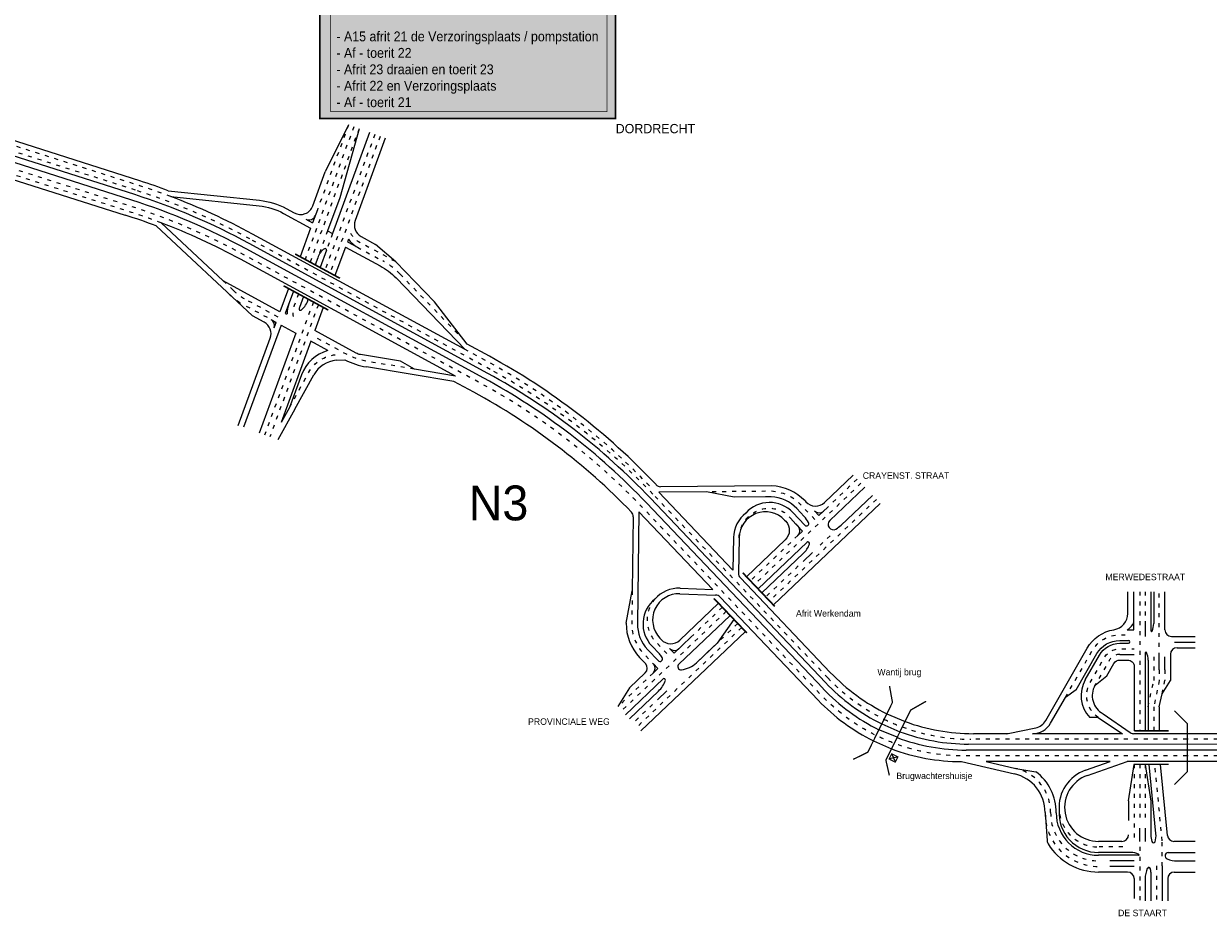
# Model space of a CAD drawing. Header units: metres. Extents: x 534 to 2089, y -2348 to -1299.
# Tile 3 of 7: x 1509 to 1869, y -1836 to -1565. Entities that reach past the tile are written whole.
import ezdxf

# ---------------------------------------------------------------- set-up
doc = ezdxf.new("R2010")
doc.units = ezdxf.units.M
doc.linetypes.add('ACAD_ISO03W100', pattern=[30, 12, -18])
doc.layers.get('0').update_dxf_attribs({"lineweight": 0})
for name, color, linetype, lineweight in [('deelstrepen', 8, 'ACAD_ISO03W100', 0), ('Kunstwerk', 7, 'Continuous', 0), ('RW-MARK', 7, 'Continuous', 0), ('Text', 7, 'Continuous', 0)]:
    doc.layers.add(name, color=color, linetype=linetype, lineweight=lineweight)
doc.styles.add('TXT', font='technic_.ttf', dxfattribs={"width": 0.9, "height": 1.35})

msp = doc.modelspace()

# ---------------------------------------------------------------- hatches: boundary and pattern name
at = {"ltscale": 0.2}
h = msp.add_hatch(color=51, dxfattribs=at)
h.dxf.hatch_style = 1
h.paths.add_polyline_path([(1599.4, -1509.31), (1689.22, -1509.31), (1689.22, -1593.48), (1599.4, -1593.48)])

# ---------------------------------------------------------------- linework, layer by layer
at = {"ltscale": 0.2, "const_width": 0.5}
msp.add_lwpolyline([(1599.4, -1509.31), (1689.22, -1509.31), (1689.22, -1593.48), (1599.4, -1593.48)], close=True, dxfattribs=at)
at = {"color": 4, "ltscale": 0.2, "const_width": 0.2}
msp.add_lwpolyline([(1602.71, -1556.07), (1686.64, -1556.07), (1686.66, -1591.42), (1602.7, -1591.42)], close=True, dxfattribs=at)
at = {"layer": 'deelstrepen', "linetype": 'ACAD_ISO03W100', "ltscale": 0.1}
for p, q in [((1543.37, -1615.28), (1464.2, -1590.05)), ((1609.71, -1595.99), (1594.93, -1636.33)), ((1611.31, -1596.58), (1596.44, -1637.15)), ((1608.11, -1595.41), (1598.66, -1621.21)), ((1616.09, -1598.33), (1600.97, -1639.61)), ((1617.69, -1598.92), (1602.48, -1640.43)), ((1651.15, -1669.78), (1578.15, -1630.11)), ((1610.81, -1632.61), (1618.52, -1636.8)), ((1586.11, -1655.47), (1576.41, -1650.2)), ((1597.43, -1649.27), (1582.61, -1689.72)), ((1598.94, -1650.09), (1584.2, -1690.31)), ((1763.82, -1704.38), (1731.38, -1735.25)), ((1762.65, -1703.15), (1753.75, -1711.62)), ((1753.76, -1763.58), (1700.56, -1707.66)), ((1768.5, -1709.29), (1736.05, -1740.16)), ((1744.63, -1720.29), (1730.21, -1734.01)), ((1754.42, -1720.34), (1750.55, -1724.03)), ((1744.75, -1729.54), (1734.89, -1738.93)), ((1848.52, -1737.35), (1848.52, -1779.68)), ((1850.21, -1737.35), (1850.21, -1746.98)), ((1854.45, -1757.12), (1854.45, -1737.35)), ((1722.89, -1743.32), (1691.12, -1773.55)), ((1721.72, -1742.09), (1712.14, -1751.2)), ((1727.57, -1748.23), (1695.79, -1778.46)), ((1726.4, -1747), (1713.82, -1758.96)), ((1852.76, -1757.12), (1852.76, -1764.4)), ((1700.67, -1762.12), (1689.95, -1772.31)), ((1854.45, -1761.12), (1854.45, -1764.4)), ((1856.15, -1761.12), (1856.15, -1764.4)), ((1851.06, -1772.4), (1852.76, -1764.4)), ((1854.45, -1764.4), (1852.76, -1772.4)), ((1855.28, -1768.4), (1856.15, -1764.4)), ((1700.52, -1771.62), (1694.63, -1777.23)), ((1852.76, -1772.4), (1852.76, -1779.68)), ((1862.93, -1782.22), (1797.23, -1782.22)), ((1846.82, -1789.85), (1846.82, -1813.26)), ((1850.21, -1789.85), (1850.21, -1807.26)), ((1855.35, -1813.09), (1853.07, -1789.85)), ((1855.35, -1820.75), (1855.35, -1813.09)), ((1843.34, -1814.96), (1835.99, -1814.96)), ((1853.65, -1820.75), (1853.65, -1831.3))]:
    msp.add_line(p, q, dxfattribs=at)
at = {"layer": 'deelstrepen', "linetype": 'ACAD_ISO03W100', "ltscale": 0.1, "flags": 128}
for points in [[(1862.93, -1787.31), (1795.05, -1787.31, -0.090262), (1773.91, -1783.46, -0.025047), (1768.4, -1781.07, -0.08775), (1751.58, -1768.66), (1697.43, -1711.75, 0.078307), (1648.02, -1673.86), (1576.14, -1634.81, 0.047368), (1541.36, -1619.98), (1462.66, -1594.9), (1425.97, -1582.8, -0.306108), (1398.58, -1547.37), (1392.47, -1451.89)], [(1554.11, -1617.22, 0.013339), (1544.04, -1613.71), (1502.47, -1600.47), (1500.37, -1599.8)], [(1551.19, -1625.21, 0.013807), (1540.85, -1621.6), (1502.33, -1609.33)], [(1608.73, -1628.3, 0.159152), (1611.17, -1630.87), (1622.49, -1637.02)], [(1592.9, -1646.81), (1591.59, -1650.39, 0.169601), (1591.52, -1654.54)], [(1628.12, -1669.71), (1615.62, -1667.64), (1613.82, -1667.34, -0.083575), (1607.54, -1665.18), (1597.27, -1659.6)], [(1590.21, -1681.32), (1596.06, -1670.63, -0.251362), (1604.22, -1665.31)], [(1699.53, -1705.16, 0.078307), (1650.11, -1667.28), (1643.57, -1663.73)], [(1749.77, -1715.41), (1745.57, -1710.95, 0.195988), (1736.59, -1706.84), (1734.81, -1706.84), (1716.88, -1707)], [(1726.8, -1720.95, -0.589781), (1740.94, -1713.46), (1744.71, -1717.47)], [(1694.31, -1737.07), (1694.18, -1746.98, 0.195988), (1697.78, -1756.18), (1700.74, -1759.29)], [(1701.19, -1739.61, 0.386905), (1701.48, -1752.66), (1705.82, -1757.22)], [(1825.92, -1769.54), (1834.05, -1755.36, -0.268837), (1842.46, -1750.48), (1844.66, -1750.48)], [(1835.93, -1775.58, -0.393623), (1833.44, -1764.96), (1837.73, -1757.47, -0.268837), (1842.46, -1754.73), (1846.82, -1754.73)], [(1842.46, -1756.43, 0.268837), (1839.21, -1758.31), (1834.92, -1765.81)]]:
    msp.add_lwpolyline(points, format="xyb", dxfattribs=at)
for points in [[(1601.72, -1627.67), (1598.74, -1635.81)], [(1603.23, -1628.49), (1601.38, -1633.54)], [(1938.18, -1782.22), (1886.6, -1782.22), (1861.23, -1782.22)], [(1938.18, -1787.31), (1886.6, -1787.31), (1861.23, -1787.31)], [(1848.52, -1789.85), (1848.52, -1807.26)], [(1848.52, -1814.96), (1848.52, -1831.3)]]:
    msp.add_lwpolyline(points, dxfattribs=at)
at = {"layer": 'deelstrepen', "linetype": 'ACAD_ISO03W100', "ltscale": 0.1}
msp.add_lwpolyline([(1623.76, -1640.79), (1643.22, -1660.92)], dxfattribs=at)
for points in [[(1586.7, -1653.85), (1577.22, -1648.71, -0.063792), (1573.1, -1645.73), (1570.05, -1642.87)], [(1810.82, -1791.07, -0.351626), (1821.44, -1804.53, 0.416706), (1835.99, -1819.21)]]:
    msp.add_lwpolyline(points, format="xyb", dxfattribs=at)
for centre, radius, start, end in [((1482.66, -1805.84), 200, 61.4806, 72.3285), ((1608.16, -1655.87), 21.7, 44.0246, 61.4806), ((1586.77, -1631.13), 21.7, 226.8804, 241.4806), ((1555.66, -1845.51), 200, 43.5706, 61.4806), ((1797.23, -1722.22), 60, 223.5706, 243.9197), ((1797.23, -1722.22), 60, 243.9197, 249.6603), ((1797.23, -1722.22), 60, 249.6603, 270), ((1835.99, -1802.96), 12, 175.9381, 270), ((1835.99, -1804.66), 16.25, 179.5129, 270)]:
    msp.add_arc(centre, radius, start, end, dxfattribs=at)
at = {"layer": 'Kunstwerk'}
for points, const_width in [([(1591.91, -1634.69), (1605.5, -1642.07)], 0.5), ([(1588.37, -1644.35), (1601.96, -1651.73)], 0.5), ([(1737.63, -1741.84), (1727.89, -1731.61)], 0.5), ([(1729.14, -1749.91), (1719.13, -1739.4)], 0.5), ([(1772.49, -1766.05), (1773.38, -1771.02), (1765.88, -1786.16), (1761.45, -1788.34)], 0.4), ([(1772.43, -1793.21), (1771.38, -1788.58), (1778.91, -1773.36), (1783.59, -1770.68)], 0.4), ([(1859.06, -1795.98), (1862.93, -1792.11), (1862.93, -1777.42), (1859.06, -1773.55)], 0.4), ([(1846.82, -1779.68), (1857.3, -1779.68)], 0.5), ([(1857.3, -1789.85), (1846.67, -1789.85)], 0.5)]:
    msp.add_lwpolyline(points, dxfattribs=dict(at, const_width=const_width))
at = {"layer": 'RW-MARK'}
for p, q in [((1542.23, -1618.3), (1463.23, -1593.09)), ((1543.14, -1616.62), (1463.82, -1591.25)), ((1608.11, -1595.41), (1601.06, -1609.72)), ((1614.5, -1597.75), (1603.23, -1628.49)), ((1611.31, -1596.58), (1605.42, -1617.57)), ((1605.42, -1617.57), (1601.72, -1627.67)), ((1598.66, -1621.21), (1597.19, -1625.21)), ((1596.6, -1626.82), (1593.42, -1635.51)), ((1595.16, -1624.1), (1597.19, -1625.21)), ((1601.72, -1627.67), (1603.23, -1628.49)), ((1608.06, -1630.14), (1607.76, -1630.95)), ((1649.23, -1672.44), (1577.01, -1633.15)), ((1650.46, -1671.01), (1577.9, -1631.48)), ((1601.38, -1633.54), (1599.46, -1638.79)), ((1607.17, -1632.57), (1603.99, -1641.25)), ((1607.76, -1630.95), (1610.81, -1632.61)), ((1622.49, -1637.02), (1616.35, -1631.75)), ((1598.74, -1635.81), (1597.95, -1637.97)), ((1589.88, -1645.17), (1587.29, -1652.24)), ((1591.39, -1645.99), (1588.89, -1652.81)), ((1594.41, -1647.63), (1593.18, -1650.97)), ((1600.45, -1650.91), (1597.86, -1657.98)), ((1644.12, -1662.09), (1634.25, -1649.19)), ((1584.59, -1654.64), (1586.11, -1655.47)), ((1585.51, -1657.09), (1586.11, -1655.47)), ((1587.62, -1656.29), (1576.22, -1687.38)), ((1592.15, -1658.75), (1581.01, -1689.14)), ((1587.62, -1656.29), (1592.15, -1658.75)), ((1596.68, -1661.21), (1587.61, -1685.96)), ((1601.85, -1664.02), (1596.68, -1661.21)), ((1597.47, -1661.5), (1597.43, -1661.62)), ((1650.92, -1665.79), (1644.12, -1662.09)), ((1604.37, -1667.01), (1607.03, -1666.83)), ((1628.12, -1669.71), (1623.9, -1667.29)), ((1593.83, -1671.45), (1590.21, -1681.32)), ((1591.81, -1681.9), (1597.56, -1671.43)), ((1646.16, -1676.72), (1640.08, -1673.41)), ((1591.81, -1681.9), (1586.6, -1691.19)), ((1590.21, -1681.32), (1587.61, -1685.96)), ((1761.48, -1701.92), (1752.75, -1710.23)), ((1764.99, -1705.61), (1754.32, -1715.76)), ((1753.06, -1765.01), (1699.84, -1708.95)), ((1724.92, -1730.81), (1702.4, -1707.13)), ((1725.31, -1708.63), (1716.88, -1707)), ((1767.33, -1708.07), (1757.78, -1717.14)), ((1696.34, -1713.06), (1695.88, -1747)), ((1718.78, -1736.65), (1696.34, -1713.06)), ((1752.32, -1766.84), (1698.62, -1710.35)), ((1769.67, -1710.53), (1737.23, -1741.39)), ((1743.1, -1713.28), (1746.75, -1717.16)), ((1744.34, -1712.11), (1746.57, -1714.49)), ((1746.81, -1709.78), (1747.08, -1710.07)), ((1749.65, -1712.76), (1751.02, -1714.21)), ((1751.02, -1714.21), (1753.75, -1711.62)), ((1694.62, -1714.55), (1694.31, -1737.07)), ((1740.62, -1715.61), (1740.95, -1715.96)), ((1746.08, -1718.92), (1742.82, -1715.47)), ((1744.63, -1720.29), (1746.08, -1718.92)), ((1725.1, -1720.92), (1724.92, -1730.81)), ((1726.8, -1720.95), (1726.61, -1731.74)), ((1747.38, -1722.36), (1732.55, -1736.47)), ((1746.26, -1725.77), (1733.72, -1737.7)), ((1749.1, -1725.4), (1746.2, -1728.16)), ((1754.49, -1761.88), (1727.16, -1733.15)), ((1692.48, -1746.95), (1694.31, -1737.07)), ((1708.8, -1737.98), (1719.65, -1738.39)), ((1708.87, -1736.28), (1718.78, -1736.65)), ((1846.69, -1748.91), (1846.69, -1737.35)), ((1851.91, -1737.35), (1851.91, -1749.27)), ((1852.76, -1737.35), (1852.76, -1747.03)), ((1856.15, -1748.98), (1856.15, -1737.35)), ((1720.55, -1740.86), (1708.78, -1752.06)), ((1750.85, -1770.36), (1721.02, -1739.01)), ((1724.06, -1744.55), (1708.45, -1759.39)), ((1725.21, -1745.79), (1720.11, -1752.98)), ((1844.66, -1748.91), (1846.69, -1748.91)), ((1850.21, -1746.98), (1850.21, -1750.98)), ((1728.74, -1749.46), (1696.97, -1779.69)), ((1702.71, -1751.49), (1703.12, -1751.92)), ((1707.05, -1756.05), (1712.14, -1751.2)), ((1858.15, -1750.98), (1865.4, -1750.98)), ((1859.03, -1752.74), (1865.4, -1752.74)), ((1699.01, -1755.01), (1702.17, -1758.32)), ((1700.25, -1753.83), (1702.58, -1756.28)), ((1705.67, -1754.6), (1707.05, -1756.05)), ((1720.11, -1752.98), (1713.82, -1758.96)), ((1842.46, -1756.43), (1846.82, -1756.43)), ((1850.21, -1755.94), (1850.21, -1779.68)), ((1857.85, -1756.38), (1857.85, -1764.4)), ((1859.85, -1754.38), (1865.4, -1754.38)), ((1696.55, -1757.35), (1698.34, -1759.23)), ((1702.12, -1760.74), (1700.74, -1759.29)), ((1851.06, -1758.18), (1851.06, -1779.68)), ((1854.45, -1761.12), (1854.45, -1757.12)), ((1856.15, -1761.12), (1856.15, -1757.12)), ((1698.27, -1762.06), (1693.53, -1766.57)), ((1700.67, -1762.12), (1702.12, -1760.74)), ((1834.92, -1765.81), (1838.54, -1762.91)), ((1693.53, -1766.57), (1689.95, -1772.31)), ((1703.72, -1763.9), (1692.29, -1774.77)), ((1829.22, -1767.2), (1825.92, -1769.54)), ((1855.28, -1768.4), (1857.85, -1764.4)), ((1702.29, -1767.59), (1693.46, -1776)), ((1704.87, -1767.48), (1701.97, -1770.24)), ((1854.45, -1772.4), (1855.28, -1768.4)), ((1771.67, -1774.46), (1777.2, -1776.82)), ((1837.36, -1774.46), (1845.63, -1780.17)), ((1854.45, -1772.4), (1854.45, -1779.68)), ((1770.14, -1777.56), (1775.66, -1779.93)), ((1835.93, -1775.58), (1833.31, -1775.58)), ((1835.93, -1775.58), (1843.3, -1780.53)), ((1775.14, -1781.71), (1769.27, -1779.32)), ((1808.06, -1780.53), (1797.96, -1780.53)), ((1808.5, -1780.48), (1816.91, -1778.73)), ((1843.3, -1780.53), (1815.97, -1780.53)), ((1898.35, -1780.53), (1846.76, -1780.53)), ((1767.58, -1782.72), (1773.09, -1785.12)), ((1898.35, -1783.8), (1796.51, -1783.7)), ((1774.74, -1787.66), (1772.49, -1788.13)), ((1774.16, -1788.91), (1773.26, -1786.81)), ((1898.35, -1785.56), (1795.78, -1785.51)), ((1794.32, -1789.01), (1810.44, -1792.72)), ((1839.53, -1789.01), (1801.88, -1789.01)), ((1801.88, -1789.01), (1810.82, -1791.07)), ((1810.82, -1791.07), (1816.98, -1792.1)), ((1832.03, -1791.63), (1839.53, -1789.01)), ((1832.59, -1793.23), (1844.69, -1789.01)), ((1898.35, -1789.01), (1844.69, -1789.01)), ((1845.12, -1800.95), (1846.82, -1789.85)), ((1850.21, -1789.85), (1851.91, -1801.04)), ((1853.43, -1810.92), (1851.36, -1789.85)), ((1856.9, -1811.45), (1854.78, -1789.85)), ((1851.91, -1801.04), (1851.91, -1811.21)), ((1819.74, -1804.52), (1820.38, -1813.12)), ((1848.39, -1809.26), (1848.39, -1813.26)), ((1850.21, -1809.26), (1850.21, -1813.26)), ((1843.12, -1813.26), (1835.99, -1813.26)), ((1865.4, -1813.26), (1858.89, -1813.26)), ((1845.86, -1816.66), (1835.99, -1816.66)), ((1848.1, -1817.51), (1835.99, -1817.51)), ((1857.19, -1816.66), (1865.4, -1816.66)), ((1846.83, -1819.21), (1839.47, -1819.21)), ((1846.83, -1820.91), (1839.47, -1820.91)), ((1855.35, -1820.75), (1855.35, -1831.3)), ((1859.91, -1819.21), (1865.4, -1819.21)), ((1844.83, -1822.61), (1835.99, -1822.61)), ((1850.16, -1824.66), (1850.16, -1831.3)), ((1851.86, -1822.66), (1851.86, -1831.3)), ((1857, -1824.61), (1857, -1831.3)), ((1859, -1822.61), (1865.4, -1822.61))]:
    msp.add_line(p, q, dxfattribs=at)
at = {"layer": 'RW-MARK', "linetype": 'ACAD_ISO03W100', "ltscale": 0.5}
for p, q in [((1845.12, -1800.95), (1845.12, -1811.26)), ((1846.83, -1824.61), (1846.83, -1831.3))]:
    msp.add_line(p, q, dxfattribs=at)
at = {"layer": 'RW-MARK'}
for points in [[(1544.75, -1612.46), (1502.56, -1598.99, -0.112245), (1501.03, -1598.09), (1494.77, -1592.18, 0.112416), (1486.46, -1587.29), (1481.36, -1585.66)], [(1619.29, -1599.5), (1610.13, -1624.49, 0.371915), (1611.98, -1629.38), (1616.35, -1631.75)], [(1488.18, -1611.36), (1502.23, -1611.03, -0.083018), (1503.54, -1611.22), (1540.26, -1622.9)], [(1553.35, -1615.43), (1581.1, -1618.35, -0.098562), (1589.19, -1620.86), (1591.61, -1622.18, 0.457816), (1597.28, -1620.04), (1601.06, -1609.72)], [(1554.11, -1617.22), (1580.92, -1620.04, -0.098562), (1588.38, -1622.35), (1596.6, -1626.82)], [(1574.63, -1686.8), (1584.33, -1660.32, 0.371915), (1582.48, -1655.43), (1578.89, -1653.48), (1549.67, -1626.12)], [(1607.17, -1632.57), (1617.71, -1638.29, -0.076314), (1622.54, -1641.97), (1643.56, -1663.72)], [(1623.9, -1667.29), (1611.72, -1665.27, -0.083575), (1610.47, -1664.84), (1597.86, -1657.98)], [(1746.81, -1709.78, 0.195988), (1736.66, -1705.14), (1702.95, -1705.45)], [(1744.34, -1712.11, 0.195988), (1736.51, -1708.54), (1734.83, -1708.54), (1725.31, -1708.63)], [(1740.95, -1715.96, -0.412695), (1740.8, -1721.6), (1729.04, -1732.79)], [(1816.91, -1778.73, 0.214593), (1819.97, -1776.51), (1832.57, -1754.51, -0.22663), (1840.66, -1748.92, 0.368361), (1844.87, -1743.99), (1844.87, -1737.35)], [(1829.22, -1767.2), (1835.52, -1756.2, -0.268837), (1842.46, -1752.18), (1845.06, -1752.18)], [(1831.97, -1764.12), (1836.26, -1756.62, -0.268837), (1842.46, -1753.03), (1845.06, -1753.03)], [(1838.54, -1762.91), (1840.68, -1759.16, -0.268837), (1842.46, -1758.13), (1844.82, -1758.13, -0.414214), (1846.82, -1760.13), (1846.82, -1779.68)], [(1815.97, -1780.53, 0.268837), (1821.44, -1777.36), (1825.92, -1769.54)]]:
    msp.add_lwpolyline(points, format="xyb", dxfattribs=at)
at = {"layer": 'RW-MARK', "flags": 128}
for points in [[(1643.56, -1663.72), (1578.96, -1628.61, 0.033928), (1554.11, -1617.22)], [(1640.62, -1671.78), (1575.33, -1636.3, 0.033539), (1551.19, -1625.21, 0.033539)]]:
    msp.add_lwpolyline(points, format="xyb", dxfattribs=at)
at = {"layer": 'RW-MARK'}
for points in [[(1570.05, -1642.87), (1551.19, -1625.21)], [(1622.49, -1637.02), (1634.25, -1649.19)], [(1587.29, -1652.24), (1570.05, -1642.87)], [(1640.08, -1673.41), (1613.54, -1669.02)], [(1640.62, -1671.78), (1628.12, -1669.71)], [(1716.88, -1707), (1702.4, -1707.13)]]:
    msp.add_lwpolyline(points, dxfattribs=at)
at = {"layer": 'RW-MARK', "const_width": 0.339, "flags": 128}
msp.add_lwpolyline([(1772.35, -1788.22), (1774.22, -1789.18), (1775.03, -1787.59), (1773.16, -1786.63)], close=True, dxfattribs=at)
at = {"layer": 'RW-MARK'}
for centre, radius, start, end in [((1483.9, -1802.98), 200, 69.6788, 72.2864), ((1481.43, -1808.84), 200, 61.4528, 72.3007), ((1482.23, -1807.12), 200, 61.4206, 72.2684), ((1479.56, -1813.43), 200, 69.4786, 72.3285), ((1596.11, -1622.35), 2, 241.4806, 339.8769), ((1614.63, -1625.58), 8, 214.7773, 241.4806), ((1604.37, -1637.88), 6, 126.9417, 159.8769), ((1601.01, -1633.4), 0.4, 339.8769, 126.9417), ((1590.09, -1646.93), 6, 307.1432, 345.4875), ((1597.5, -1652.56), 8, 159.8769, 182.495), ((1593.47, -1651.4), 0.4, 163.9634, 307.1432), ((1597.5, -1652.56), 4.6, 159.8769, 163.9634), ((1583.63, -1656.4), 2, 339.8769, 61.4806), ((1590.09, -1646.93), 6, 258.5039, 264.5053), ((1605.1, -1675.57), 12, 105.7007, 159.8769), ((1554.62, -1843.01), 201.7, 43.2475, 61.4806), ((1605.1, -1675.57), 8.6, 94.8699, 151.3085), ((1617.09, -1647.61), 21.7, 242.3684, 260.5903), ((1553.65, -1848.13), 200, 43.5428, 61.4528), ((1554.79, -1846.64), 200, 43.5106, 61.4206), ((1551.48, -1850.96), 198.3, 44.0277, 61.4806), ((1703, -1703.45), 2, 223.2475, 267.6283), ((1692.62, -1714.53), 2, 359.2158, 44.0277), ((1734.8, -1721.09), 8, 43.2735, 178.9769), ((1736.04, -1719.92), 9.69, 43.2735, 137.9991), ((1750, -1707.33), 4, 223.2735, 313.5706), ((1751.1, -1711.39), 2, 223.5706, 313.5706), ((1734.8, -1721.09), 9.7, 127.8803, 178.9769), ((1740.75, -1719.97), 8, 26.7905, 43.2735), ((1747.26, -1716.68), 0.7, 223.2735, 26.7905), ((1755.42, -1716.92), 1.6, 133.5706, 299.5345), ((1743.26, -1718.84), 2, 313.5706, 43.2735), ((1752.27, -1711.35), 8, 299.5345, 313.5706), ((1740.75, -1719.97), 8, 313.5706, 338.4411), ((1747.72, -1722.73), 0.5, 338.4411, 133.5706), ((1728.61, -1731.78), 2, 178.9769, 223.5706), ((1708.51, -1745.98), 8, 87.8672, 223.5706), ((1708.51, -1745.98), 9.7, 87.8672, 138.9638), ((1719.57, -1740.38), 2, 43.5706, 87.8672), ((1707.27, -1747.15), 9.69, 128.845, 223.5706), ((1707.27, -1747.15), 14.79, 179.2158, 223.5706), ((1707.27, -1747.15), 11.39, 179.2158, 223.5706), ((1843.09, -1745.36), 3.88, 293.8674, 328.6042), ((1844.69, -1746.34), 2, 328.6042, 0), ((1852.11, -1749.27), 0.2, 180, 337.2816), ((1846.76, -1747.03), 6, 337.2816, 0), ((1858.15, -1748.98), 2, 180, 270), ((1706.02, -1749.17), 4, 223.5706, 313.5706), ((1845.06, -1752.6), 0.425, 270, 90), ((1696.78, -1761.8), 8, 34.0103, 43.5706), ((1707.12, -1753.22), 2, 223.5706, 313.5706), ((1850.41, -1755.94), 0.2, 22.7184, 180), ((1845.06, -1758.18), 6, 0, 22.7184), ((1859.85, -1756.38), 2, 90, 180), ((1696.89, -1760.61), 2, 313.5706, 43.5706), ((1699.29, -1760.67), 2, 313.5706, 43.5706), ((1702.75, -1757.77), 0.8, 223.5706, 34.0103), ((1709.14, -1760.12), 1, 133.5706, 276.8225), ((1708.31, -1753.17), 8, 276.8225, 313.5706), ((1797.96, -1720.53), 60, 223.5706, 244.0162), ((1696.78, -1761.8), 8, 313.5706, 341.6659), ((1703.99, -1764.19), 0.4, 341.6659, 133.5706), ((1795.81, -1725.51), 60, 223.5428, 243.7442), ((1796.57, -1723.7), 60, 223.5106, 243.859), ((1840.38, -1768.94), 9.7, 150.1898, 223.2205), ((1840.38, -1768.94), 6.3, 150.1898, 241.2722), ((1794.32, -1729.01), 60, 223.5706, 243.5337), ((1797.96, -1720.53), 60, 249.7573, 270), ((1796.57, -1723.7), 60, 249.5993, 269.9399), ((1808.06, -1778.53), 2, 270, 282.4637), ((1846.76, -1778.53), 2, 235.3823, 270), ((1794.32, -1729.01), 60, 249.2723, 270), ((1795.81, -1725.51), 60, 249.4838, 269.9722), ((1807.74, -1804.42), 15.4, 359.5129, 53.1313), ((1835.99, -1802.96), 12, 109.2646, 184.0619), ((1807.74, -1804.42), 12, 359.5129, 77.0049), ((1835.99, -1802.96), 10.3, 109.2646, 270), ((1835.99, -1804.66), 12.85, 179.5129, 270), ((1835.99, -1804.66), 12, 175.9381, 270), ((1822.38, -1812.97), 2, 184.2761, 211.4156), ((1835.99, -1804.66), 17.95, 211.4156, 270), ((1859.91, -1811.21), 8, 180, 195.5516), ((1852.68, -1813.22), 0.5, 195.5516, 341.8773), ((1847.46, -1811.51), 6, 341.8773, 5.6057), ((1858.89, -1811.26), 2, 185.6057, 270), ((1845.86, -1822.66), 6, 67.2816, 90), ((1848.1, -1817.31), 0.2, 270, 67.2816), ((1857.19, -1817.66), 1, 90, 247.1358), ((1851.28, -1821.69), 0.5, 10.0922, 156.7234), ((1859.91, -1811.21), 8, 247.1358, 270), ((1858.16, -1824.66), 8, 156.7234, 180), ((1845.86, -1822.66), 6, 0, 10.0922), ((1859, -1824.61), 2, 90, 180)]:
    msp.add_arc(centre, radius, start, end, dxfattribs=at)
at = {"layer": 'RW-MARK', "ltscale": 0.5}
for centre, start, end in [((1843.12, -1811.26), 270, 0), ((1844.83, -1824.61), 0, 90)]:
    msp.add_arc(centre, 2, start, end, dxfattribs=at)

# ---------------------------------------------------------------- texts
at = {"ltscale": 0.2, "insert": (1604.42, -1567.03), "char_height": 3, "attachment_point": 1, "style": 'TXT'}
msp.add_mtext_dynamic_manual_height_columns('{\\fArial|b0|i0|c0|p34;- A15 afrit 21 de Verzoringsplaats / pompstation\\P- Af - toerit 22\\P- Afrit 23 draaien en toerit 23\\P- Afrit 22 en Verzoringsplaats\\P- Af - toerit 21}', width=91.8829, gutter_width=6.75, heights=[0], dxfattribs=at)
at = {"layer": 'Text'}
for s, height, p in [('DORDRECHT', 2.826, (1689.28, -1597.97)), ('CRAYENST. STRAAT', 1.9781, (1764.35, -1703.04)), ('N3', 10.597, (1644.62, -1715.67)), ('MERWEDESTRAAT', 1.9781, (1838.08, -1733.86)), ('Afrit Werkendam', 1.9781, (1744.07, -1744.93)), ('Wantij brug', 1.9781, (1768.8, -1762.79)), ('PROVINCIALE WEG', 1.9781, (1662.66, -1777.84)), ('Brugwachtershuisje', 1.9781, (1774.58, -1794.33)), ('DE STAART', 1.978, (1841.94, -1836.02))]:
    msp.add_text(s, height=height, dxfattribs=at).set_placement(p)

doc.saveas('drawing.dxf')
